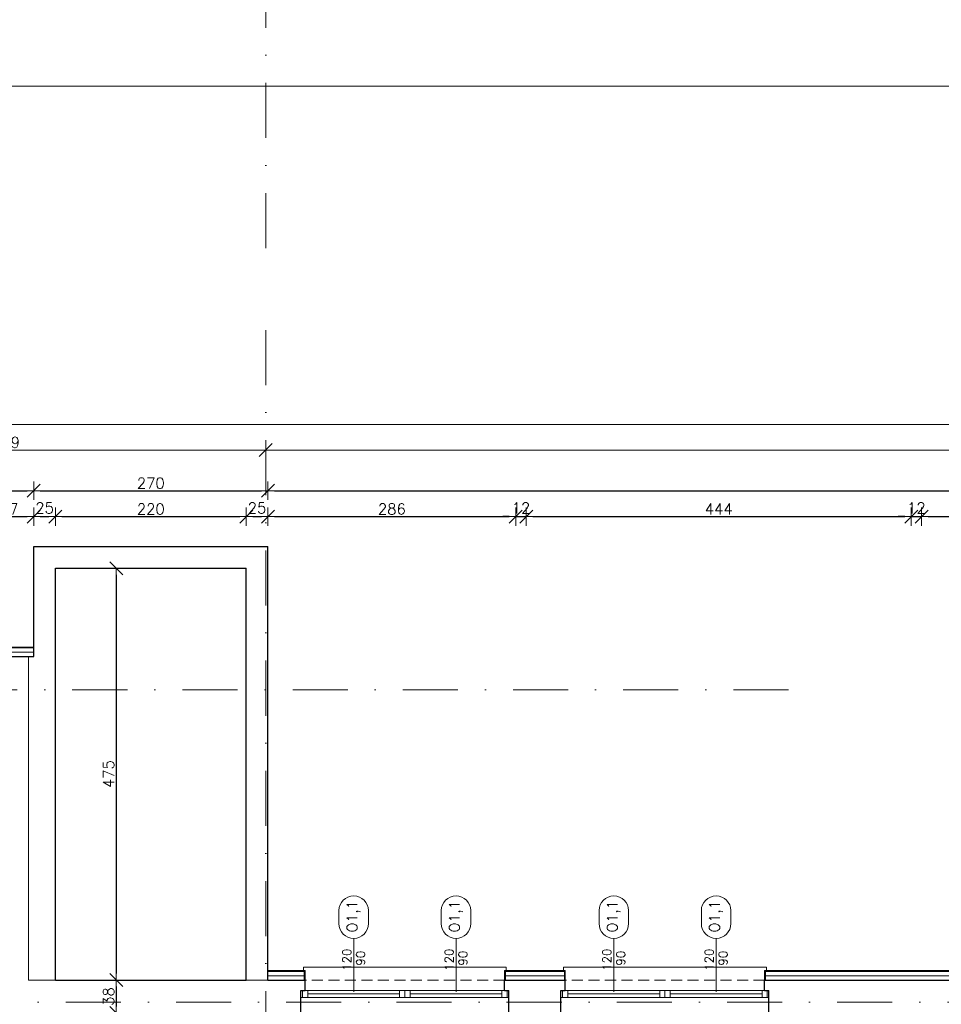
# Model space of a CAD drawing. Header units: millimetres. Extents: x 23192 to 177760, y -399809 to -79279.
# Tile 170 of 256: x 52907 to 53970, y -194342 to -193206. Entities that reach past the tile are written whole.
import ezdxf
from ezdxf.enums import TextEntityAlignment as Align

# ---------------------------------------------------------------- set-up
doc = ezdxf.new("R2010")
doc.units = ezdxf.units.MM
doc.linetypes.add('DASHDOT', pattern=[25.4, 12.7, -6.35, 0, -6.35])
doc.linetypes.add('HIDDEN', pattern=[9.525, 6.35, -3.175])
doc.layers.get('0').update_dxf_attribs({"lineweight": 0})
for name, color, linetype, lineweight in [('!! 0_ Istn-okna', 6, 'Continuous', 13), ('!! 0_ Istn-sciany', 3, 'Continuous', 30), ('!! 0_ Istn-widok', 1, 'Continuous', 15), ('!! 0_Istn-cienka', 4, 'Continuous', 9), ('!! 0_Opis_okna', 8, 'Continuous', 15), ('!! 0_Osie', 1, 'DASHDOT', 13), ('!! 1_ tynk zewn  - nowy', 21, 'Continuous', 20), ('!! 2_ remont Ocieplenie', 4, 'ZIGZAG', 5), ('!! wymiary osi', 250, 'Continuous', 9), ('0-osie-liniA', 14, 'DASHDOT', 5)]:
    doc.layers.add(name, color=color, linetype=linetype, lineweight=lineweight)
doc.layers.add('!! 0_ramki', color=66, linetype='Continuous', lineweight=9, plot=False)
doc.styles.add('ARCHETYP', font='romans.shx', dxfattribs={"height": 15})
doc.styles.add('TXT', font='simplex.shx')
doc.linetypes.add('ZIGZAG', pattern='A,0.00254,-5.08,[131,ltypeshp.shx,S=5.08,R=0,X=-5.08,Y=0],-10.16,[131,ltypeshp.shx,S=5.08,R=180,X=5.08,Y=0],-5.08', length=20.32254)
doc.dimstyles.new('DIM50', dxfattribs={"dimscale": 5, "dimtxt": 2.5, "dimasz": 1.5, "dimexe": 0, "dimexo": 0, "dimgap": 0.5, "dimtad": 1, "dimdec": 4, "dimrnd": 0.5, "dimdsep": 46, "dimtxsty": 'TXT', "dimblk1": 'TICK1', "dimblk2": 'TICK1', "dimsah": 1, "dimcen": 0, "dimse1": 1, "dimse2": 1, "dimclrd": 1, "dimclre": 7, "dimclrt": 9, "dimadec": 0, "dimazin": 0, "dimtfac": 1, "dimtdec": 4, "dimtmove": 2, "dimatfit": 3, "dimldrblk": 'TICK1', "dimfxl": 1, "dimtolj": 1, "dimarcsym": 0})

# ---------------------------------------------------------------- blocks, each defined once
blk = doc.blocks.new('TICK1')
at = {"color": 2}
blk.add_line((-1, -1), (1, 1), dxfattribs=at)
at = {"color": 0}
for p, q in [((0, 0), (-1, 0)), ((0, -1.4), (0, 1.4))]:
    blk.add_line(p, q, dxfattribs=at)
blk = doc.blocks.new('*D3755')
at = {"layer": '!! wymiary osi', "color": 1, "lineweight": -2, "transparency": 16777216}
blk.add_line((48925.2, -193735.9), (54984.2, -193735.9), dxfattribs=at)
at = {"layer": 'DEFPOINTS', "color": 0, "transparency": 16777216}
for p in [(48917.7, -193635.5), (54991.7, -193635.5), (54991.7, -193735.9)]:
    blk.add_point(p, dxfattribs=at)
at = {"layer": '!! wymiary osi', "color": 1, "lineweight": -2, "transparency": 16777216, "xscale": 7.5, "yscale": 7.5, "zscale": 7.5, "rotation": 180}
blk.add_blockref('TICK1', (48917.7, -193735.9), dxfattribs=at)
at = {"layer": '!! wymiary osi', "color": 1, "lineweight": -2, "transparency": 16777216, "xscale": 7.5, "yscale": 7.5, "zscale": 7.5}
blk.add_blockref('TICK1', (54991.7, -193735.9), dxfattribs=at)
at = {"layer": '!! wymiary osi', "color": 9, "transparency": 16777216, "insert": (51954.7, -193727.1), "char_height": 12.5, "attachment_point": 5, "style": 'TXT'}
blk.add_mtext('\\A1;6074', dxfattribs=at)
blk = doc.blocks.new('*D3760')
at = {"layer": '!! wymiary osi', "color": 1, "lineweight": -2, "transparency": 16777216}
blk.add_line((52599.7, -193765.3), (53183.7, -193765.3), dxfattribs=at)
at = {"layer": 'DEFPOINTS', "color": 0, "transparency": 16777216}
for p in [(52592.2, -193765.3), (53191.2, -193765.3), (53191.2, -193765.3)]:
    blk.add_point(p, dxfattribs=at)
at = {"layer": '!! wymiary osi', "color": 1, "lineweight": -2, "transparency": 16777216, "xscale": 7.5, "yscale": 7.5, "zscale": 7.5, "rotation": 180}
blk.add_blockref('TICK1', (52592.2, -193765.3), dxfattribs=at)
at = {"layer": '!! wymiary osi', "color": 1, "lineweight": -2, "transparency": 16777216, "xscale": 7.5, "yscale": 7.5, "zscale": 7.5}
blk.add_blockref('TICK1', (53191.2, -193765.3), dxfattribs=at)
at = {"layer": '!! wymiary osi', "color": 9, "transparency": 16777216, "insert": (52891.7, -193756.5), "char_height": 12.5, "attachment_point": 5, "style": 'TXT'}
blk.add_mtext('\\A1;599', dxfattribs=at)
blk = doc.blocks.new('*D3761')
at = {"layer": '!! wymiary osi', "color": 1, "lineweight": -2, "transparency": 16777216}
blk.add_line((53198.7, -193765.3), (54984.2, -193765.3), dxfattribs=at)
at = {"layer": 'DEFPOINTS', "color": 0, "transparency": 16777216}
for p in [(53191.2, -193765.3), (54991.7, -193765.3), (54991.7, -193765.3)]:
    blk.add_point(p, dxfattribs=at)
at = {"layer": '!! wymiary osi', "color": 1, "lineweight": -2, "transparency": 16777216, "xscale": 7.5, "yscale": 7.5, "zscale": 7.5, "rotation": 180}
blk.add_blockref('TICK1', (53191.2, -193765.3), dxfattribs=at)
at = {"layer": '!! wymiary osi', "color": 1, "lineweight": -2, "transparency": 16777216, "xscale": 7.5, "yscale": 7.5, "zscale": 7.5}
blk.add_blockref('TICK1', (54991.7, -193765.3), dxfattribs=at)
at = {"layer": '!! wymiary osi', "color": 9, "transparency": 16777216, "insert": (54091.5, -193756.5), "char_height": 12.5, "attachment_point": 5, "style": 'TXT'}
blk.add_mtext('\\A1;1800.5', dxfattribs=at)
blk = doc.blocks.new('BLOK OSIE A-B PN')
at = {"layer": '0-osie-liniA', "ltscale": 5}
blk.add_lwpolyline([(53191.2, -182063), (53191.2, -184306.7)], dxfattribs=at)
blk = doc.blocks.new('1_ok-opis')
blk.add_line((0, 111.6), (0, 50))
for points in [[(-17, 128.6), (-17, 143.6)], [(17, 128.6), (17, 143.6)]]:
    blk.add_lwpolyline(points)
for centre, start, end in [((0, 143.6), 0, 180), ((0, 128.6), 180, 0)]:
    blk.add_arc(centre, 17, start, end)
at = {"style": 'ARCHETYP'}
for tag, height, rotation, p in [('NR', 12, 90, (0, 136.9)), ('NR', 12, 270, (0, 136.9)), ('SZEROKOŚĆ', 10, 90, (-8, 78.3)), ('WYSOKOŚĆ', 10, 270, (-8, 78.3)), ('WYSOKOŚĆ', 10, 90, (8, 78.3)), ('SZEROKOŚĆ', 10, 270, (8, 78.3))]:
    blk.add_attdef(tag, text='', height=height, rotation=rotation, dxfattribs=at).set_placement(p, align=Align.MIDDLE)
blk = doc.blocks.new('*D2241')
at = {"layer": '!! wymiary osi', "color": 1, "lineweight": -2, "transparency": 16777216}
blk.add_line((51662.2, -193749.3), (52916.2, -193749.3), dxfattribs=at)
at = {"layer": 'DEFPOINTS', "color": 0, "transparency": 16777216}
for p in [(52923.7, -193749.3), (51654.7, -193904.6), (52923.7, -193904.6)]:
    blk.add_point(p, dxfattribs=at)
at = {"layer": '!! wymiary osi', "color": 1, "lineweight": -2, "transparency": 16777216, "xscale": 7.5, "yscale": 7.5, "zscale": 7.5, "rotation": 180}
blk.add_blockref('TICK1', (51654.7, -193749.3), dxfattribs=at)
at = {"layer": '!! wymiary osi', "color": 1, "lineweight": -2, "transparency": 16777216, "xscale": 7.5, "yscale": 7.5, "zscale": 7.5}
blk.add_blockref('TICK1', (52923.7, -193749.3), dxfattribs=at)
at = {"layer": '!! wymiary osi', "color": 9, "transparency": 16777216, "insert": (52289.2, -193740.6), "char_height": 12.5, "attachment_point": 5, "style": 'TXT'}
blk.add_mtext('\\A1;1269', dxfattribs=at)
blk = doc.blocks.new('*D2242')
at = {"layer": '!! wymiary osi', "color": 1, "lineweight": -2, "transparency": 16777216}
blk.add_line((52931.2, -193749.3), (53186.2, -193749.3), dxfattribs=at)
at = {"layer": 'DEFPOINTS', "color": 0, "transparency": 16777216}
for p in [(53193.7, -193749.3), (52923.7, -193904.6), (53193.7, -193904.6)]:
    blk.add_point(p, dxfattribs=at)
at = {"layer": '!! wymiary osi', "color": 1, "lineweight": -2, "transparency": 16777216, "xscale": 7.5, "yscale": 7.5, "zscale": 7.5, "rotation": 180}
blk.add_blockref('TICK1', (52923.7, -193749.3), dxfattribs=at)
at = {"layer": '!! wymiary osi', "color": 1, "lineweight": -2, "transparency": 16777216, "xscale": 7.5, "yscale": 7.5, "zscale": 7.5}
blk.add_blockref('TICK1', (53193.7, -193749.3), dxfattribs=at)
at = {"layer": '!! wymiary osi', "color": 9, "transparency": 16777216, "insert": (53058.7, -193740.6), "char_height": 12.5, "attachment_point": 5, "style": 'TXT'}
blk.add_mtext('\\A1;270', dxfattribs=at)
blk = doc.blocks.new('*D2243')
at = {"layer": '!! wymiary osi', "color": 1, "lineweight": -2, "transparency": 16777216}
blk.add_line((53201.2, -193749.3), (55021.2, -193749.3), dxfattribs=at)
at = {"layer": 'DEFPOINTS', "color": 0, "transparency": 16777216}
for p in [(55028.7, -193749.3), (53193.7, -193904.6), (55028.7, -194277.6)]:
    blk.add_point(p, dxfattribs=at)
at = {"layer": '!! wymiary osi', "color": 1, "lineweight": -2, "transparency": 16777216, "xscale": 7.5, "yscale": 7.5, "zscale": 7.5, "rotation": 180}
blk.add_blockref('TICK1', (53193.7, -193749.3), dxfattribs=at)
at = {"layer": '!! wymiary osi', "color": 1, "lineweight": -2, "transparency": 16777216, "xscale": 7.5, "yscale": 7.5, "zscale": 7.5}
blk.add_blockref('TICK1', (55028.7, -193749.3), dxfattribs=at)
at = {"layer": '!! wymiary osi', "color": 9, "transparency": 16777216, "insert": (54111.2, -193740.6), "char_height": 12.5, "attachment_point": 5, "style": 'TXT'}
blk.add_mtext('\\A1;1835', dxfattribs=at)
blk = doc.blocks.new('*D2263')
at = {"layer": '!! wymiary osi', "color": 1, "lineweight": -2, "transparency": 16777216}
blk.add_line((52931.2, -193779.1), (52941.2, -193779.1), dxfattribs=at)
at = {"layer": 'DEFPOINTS', "color": 0, "transparency": 16777216}
for p in [(52948.7, -193779.1), (52923.7, -193915.6), (52948.7, -193966.6)]:
    blk.add_point(p, dxfattribs=at)
at = {"layer": '!! wymiary osi', "color": 1, "lineweight": -2, "transparency": 16777216, "xscale": 7.5, "yscale": 7.5, "zscale": 7.5, "rotation": 180}
blk.add_blockref('TICK1', (52923.7, -193779.1), dxfattribs=at)
at = {"layer": '!! wymiary osi', "color": 1, "lineweight": -2, "transparency": 16777216, "xscale": 7.5, "yscale": 7.5, "zscale": 7.5}
blk.add_blockref('TICK1', (52948.7, -193779.1), dxfattribs=at)
at = {"layer": '!! wymiary osi', "color": 9, "transparency": 16777216, "insert": (52936.2, -193769.1), "char_height": 12.5, "attachment_point": 5, "style": 'TXT'}
blk.add_mtext('\\A1;25', dxfattribs=at)
blk = doc.blocks.new('*D2264')
at = {"layer": '!! wymiary osi', "color": 1, "lineweight": -2, "transparency": 16777216}
blk.add_line((52956.2, -193779.1), (53161.2, -193779.1), dxfattribs=at)
at = {"layer": 'DEFPOINTS', "color": 0, "transparency": 16777216}
for p in [(53168.7, -193779.1), (53168.7, -193813.6), (52948.7, -193966.6)]:
    blk.add_point(p, dxfattribs=at)
at = {"layer": '!! wymiary osi', "color": 1, "lineweight": -2, "transparency": 16777216, "xscale": 7.5, "yscale": 7.5, "zscale": 7.5, "rotation": 180}
blk.add_blockref('TICK1', (52948.7, -193779.1), dxfattribs=at)
at = {"layer": '!! wymiary osi', "color": 1, "lineweight": -2, "transparency": 16777216, "xscale": 7.5, "yscale": 7.5, "zscale": 7.5}
blk.add_blockref('TICK1', (53168.7, -193779.1), dxfattribs=at)
at = {"layer": '!! wymiary osi', "color": 9, "transparency": 16777216, "insert": (53058.7, -193770.4), "char_height": 12.5, "attachment_point": 5, "style": 'TXT'}
blk.add_mtext('\\A1;220', dxfattribs=at)
blk = doc.blocks.new('*D2265')
at = {"layer": '!! wymiary osi', "color": 1, "lineweight": -2, "transparency": 16777216}
blk.add_line((53176.2, -193779.1), (53186.2, -193779.1), dxfattribs=at)
at = {"layer": 'DEFPOINTS', "color": 0, "transparency": 16777216}
for p in [(53193.7, -193779.1), (53168.7, -193813.6), (53193.7, -194288.6)]:
    blk.add_point(p, dxfattribs=at)
at = {"layer": '!! wymiary osi', "color": 1, "lineweight": -2, "transparency": 16777216, "xscale": 7.5, "yscale": 7.5, "zscale": 7.5, "rotation": 180}
blk.add_blockref('TICK1', (53168.7, -193779.1), dxfattribs=at)
at = {"layer": '!! wymiary osi', "color": 1, "lineweight": -2, "transparency": 16777216, "xscale": 7.5, "yscale": 7.5, "zscale": 7.5}
blk.add_blockref('TICK1', (53193.7, -193779.1), dxfattribs=at)
at = {"layer": '!! wymiary osi', "color": 9, "transparency": 16777216, "insert": (53181.2, -193769.1), "char_height": 12.5, "attachment_point": 5, "style": 'TXT'}
blk.add_mtext('\\A1;25', dxfattribs=at)
blk = doc.blocks.new('*D2266')
at = {"layer": '!! wymiary osi', "color": 1, "lineweight": -2, "transparency": 16777216}
blk.add_line((53201.2, -193779.1), (53472.2, -193779.1), dxfattribs=at)
at = {"layer": 'DEFPOINTS', "color": 0, "transparency": 16777216}
for p in [(53479.7, -193779.1), (53193.7, -194288.6), (53479.7, -194326.6)]:
    blk.add_point(p, dxfattribs=at)
at = {"layer": '!! wymiary osi', "color": 1, "lineweight": -2, "transparency": 16777216, "xscale": 7.5, "yscale": 7.5, "zscale": 7.5, "rotation": 180}
blk.add_blockref('TICK1', (53193.7, -193779.1), dxfattribs=at)
at = {"layer": '!! wymiary osi', "color": 1, "lineweight": -2, "transparency": 16777216, "xscale": 7.5, "yscale": 7.5, "zscale": 7.5}
blk.add_blockref('TICK1', (53479.7, -193779.1), dxfattribs=at)
at = {"layer": '!! wymiary osi', "color": 9, "transparency": 16777216, "insert": (53336.7, -193770.4), "char_height": 12.5, "attachment_point": 5, "style": 'TXT'}
blk.add_mtext('\\A1;286', dxfattribs=at)
blk = doc.blocks.new('*D2267')
at = {"layer": '!! wymiary osi', "color": 1, "lineweight": -2, "transparency": 16777216}
for p, q in [((53472.2, -193779.1), (53464.7, -193779.1)), ((53479.7, -193779.1), (53491.7, -193779.1)), ((53499.2, -193779.1), (53506.7, -193779.1))]:
    blk.add_line(p, q, dxfattribs=at)
at = {"layer": 'DEFPOINTS', "color": 0, "transparency": 16777216}
for p in [(53491.7, -193779.1), (53479.7, -194326.6), (53491.7, -194326.6)]:
    blk.add_point(p, dxfattribs=at)
at = {"layer": '!! wymiary osi', "color": 1, "lineweight": -2, "transparency": 16777216, "xscale": 7.5, "yscale": 7.5, "zscale": 7.5}
blk.add_blockref('TICK1', (53479.7, -193779.1), dxfattribs=at)
at = {"layer": '!! wymiary osi', "color": 1, "lineweight": -2, "transparency": 16777216, "xscale": 7.5, "yscale": 7.5, "zscale": 7.5, "rotation": 180}
blk.add_blockref('TICK1', (53491.7, -193779.1), dxfattribs=at)
at = {"layer": '!! wymiary osi', "color": 9, "transparency": 16777216, "insert": (53485.7, -193769.1), "char_height": 12.5, "attachment_point": 5, "style": 'TXT'}
blk.add_mtext('\\A1;12', dxfattribs=at)
blk = doc.blocks.new('*D2268')
at = {"layer": '!! wymiary osi', "color": 1, "lineweight": -2, "transparency": 16777216}
blk.add_line((53499.2, -193779.1), (53928.2, -193779.1), dxfattribs=at)
at = {"layer": 'DEFPOINTS', "color": 0, "transparency": 16777216}
for p in [(53935.7, -193779.1), (53491.7, -194326.6), (53935.7, -194326.6)]:
    blk.add_point(p, dxfattribs=at)
at = {"layer": '!! wymiary osi', "color": 1, "lineweight": -2, "transparency": 16777216, "xscale": 7.5, "yscale": 7.5, "zscale": 7.5, "rotation": 180}
blk.add_blockref('TICK1', (53491.7, -193779.1), dxfattribs=at)
at = {"layer": '!! wymiary osi', "color": 1, "lineweight": -2, "transparency": 16777216, "xscale": 7.5, "yscale": 7.5, "zscale": 7.5}
blk.add_blockref('TICK1', (53935.7, -193779.1), dxfattribs=at)
at = {"layer": '!! wymiary osi', "color": 9, "transparency": 16777216, "insert": (53713.7, -193770.4), "char_height": 12.5, "attachment_point": 5, "style": 'TXT'}
blk.add_mtext('\\A1;444', dxfattribs=at)
blk = doc.blocks.new('*D2269')
at = {"layer": '!! wymiary osi', "color": 1, "lineweight": -2, "transparency": 16777216}
for p, q in [((53928.2, -193779.1), (53920.7, -193779.1)), ((53935.7, -193779.1), (53947.7, -193779.1)), ((53955.2, -193779.1), (53962.7, -193779.1))]:
    blk.add_line(p, q, dxfattribs=at)
at = {"layer": 'DEFPOINTS', "color": 0, "transparency": 16777216}
for p in [(53947.7, -193779.1), (53935.7, -194326.6), (53947.7, -194326.6)]:
    blk.add_point(p, dxfattribs=at)
at = {"layer": '!! wymiary osi', "color": 1, "lineweight": -2, "transparency": 16777216, "xscale": 7.5, "yscale": 7.5, "zscale": 7.5}
blk.add_blockref('TICK1', (53935.7, -193779.1), dxfattribs=at)
at = {"layer": '!! wymiary osi', "color": 1, "lineweight": -2, "transparency": 16777216, "xscale": 7.5, "yscale": 7.5, "zscale": 7.5, "rotation": 180}
blk.add_blockref('TICK1', (53947.7, -193779.1), dxfattribs=at)
at = {"layer": '!! wymiary osi', "color": 9, "transparency": 16777216, "insert": (53941.7, -193769.1), "char_height": 12.5, "attachment_point": 5, "style": 'TXT'}
blk.add_mtext('\\A1;12', dxfattribs=at)
blk = doc.blocks.new('*D2270')
at = {"layer": '!! wymiary osi', "color": 1, "lineweight": -2, "transparency": 16777216}
blk.add_line((53955.2, -193779.1), (54372.2, -193779.1), dxfattribs=at)
at = {"layer": 'DEFPOINTS', "color": 0, "transparency": 16777216}
for p in [(54379.7, -193779.1), (53947.7, -194326.6), (54379.7, -194326.6)]:
    blk.add_point(p, dxfattribs=at)
at = {"layer": '!! wymiary osi', "color": 1, "lineweight": -2, "transparency": 16777216, "xscale": 7.5, "yscale": 7.5, "zscale": 7.5, "rotation": 180}
blk.add_blockref('TICK1', (53947.7, -193779.1), dxfattribs=at)
at = {"layer": '!! wymiary osi', "color": 1, "lineweight": -2, "transparency": 16777216, "xscale": 7.5, "yscale": 7.5, "zscale": 7.5}
blk.add_blockref('TICK1', (54379.7, -193779.1), dxfattribs=at)
at = {"layer": '!! wymiary osi', "color": 9, "transparency": 16777216, "insert": (54163.7, -193770.4), "char_height": 12.5, "attachment_point": 5, "style": 'TXT'}
blk.add_mtext('\\A1;432', dxfattribs=at)
blk = doc.blocks.new('*D2420')
at = {"layer": '!! wymiary osi', "color": 1, "lineweight": -2, "transparency": 16777216}
blk.add_line((53018.8, -193846.1), (53018.8, -194306.1), dxfattribs=at)
at = {"layer": 'DEFPOINTS', "color": 0, "transparency": 16777216}
for p in [(52948.7, -193838.6), (52948.7, -194313.6), (53018.8, -194313.6)]:
    blk.add_point(p, dxfattribs=at)
at = {"layer": '!! wymiary osi', "color": 1, "lineweight": -2, "transparency": 16777216, "xscale": 7.5, "yscale": 7.5, "zscale": 7.5}
for p, rotation in [((53018.8, -193838.6), 90), ((53018.8, -194313.6), 270)]:
    blk.add_blockref('TICK1', p, dxfattribs=dict(at, rotation=rotation))
at = {"layer": '!! wymiary osi', "color": 9, "transparency": 16777216, "insert": (53010, -194076.1), "char_height": 12.5, "attachment_point": 5, "rotation": 90, "style": 'TXT'}
blk.add_mtext('\\A1;475', dxfattribs=at)
blk = doc.blocks.new('*D2421')
at = {"layer": '!! wymiary osi', "color": 1, "lineweight": -2, "transparency": 16777216}
blk.add_line((53018.8, -194321.1), (53018.8, -194344.1), dxfattribs=at)
at = {"layer": 'DEFPOINTS', "color": 0, "transparency": 16777216}
for p in [(52948.7, -194313.6), (52948.7, -194351.6), (53018.8, -194351.6)]:
    blk.add_point(p, dxfattribs=at)
at = {"layer": '!! wymiary osi', "color": 1, "lineweight": -2, "transparency": 16777216, "xscale": 7.5, "yscale": 7.5, "zscale": 7.5}
for p, rotation in [((53018.8, -194313.6), 90), ((53018.8, -194351.6), 270)]:
    blk.add_blockref('TICK1', p, dxfattribs=dict(at, rotation=rotation))
at = {"layer": '!! wymiary osi', "color": 9, "transparency": 16777216, "insert": (53010, -194332.6), "char_height": 12.5, "attachment_point": 5, "rotation": 90, "style": 'TXT'}
blk.add_mtext('\\A1;38', dxfattribs=at)
blk = doc.blocks.new('*D2624')
at = {"layer": '!! wymiary osi', "color": 1, "lineweight": -2, "transparency": 16777216}
blk.add_line((52874.2, -193779.1), (52916.2, -193779.1), dxfattribs=at)
at = {"layer": 'DEFPOINTS', "color": 0, "transparency": 16777216}
for p in [(52923.7, -193779.1), (52923.7, -193915.6), (52866.7, -193966.6)]:
    blk.add_point(p, dxfattribs=at)
at = {"layer": '!! wymiary osi', "color": 1, "lineweight": -2, "transparency": 16777216, "xscale": 7.5, "yscale": 7.5, "zscale": 7.5, "rotation": 180}
blk.add_blockref('TICK1', (52866.7, -193779.1), dxfattribs=at)
at = {"layer": '!! wymiary osi', "color": 1, "lineweight": -2, "transparency": 16777216, "xscale": 7.5, "yscale": 7.5, "zscale": 7.5}
blk.add_blockref('TICK1', (52923.7, -193779.1), dxfattribs=at)
at = {"layer": '!! wymiary osi', "color": 9, "transparency": 16777216, "insert": (52895.2, -193770.4), "char_height": 12.5, "attachment_point": 5, "style": 'TXT'}
blk.add_mtext('\\A1;57', dxfattribs=at)
blk = doc.blocks.new('BLOK OSI')
at = {"layer": '0-osie-liniA', "ltscale": 5}
for points in [[(53191.21142, -193626.89479), (53191.21142, -199860.81919)], [(51570.03302, -194041.7797), (53810.60983, -194041.7797)], [(48639.33021, -194402.0883), (55424.2848, -194402.0883)]]:
    blk.add_lwpolyline(points, dxfattribs=at)
at = {"layer": '!! wymiary osi'}
dim = blk.add_aligned_dim(p1=(48917.71142, -193635.47368), p2=(54991.71142, -193635.47368), distance=-100.4179, dimstyle='DIM50', dxfattribs=at)
dim.commit()
dim.dimension.update_dxf_attribs({"geometry": '*D3755', "text_midpoint": (51954.71142, -193727.14158)})
for base, p1, p2, picture, middle in [((53191.21142, -193765.29711), (52592.21142, -193765.29711), (53191.21142, -193765.29711), '*D3760', (52891.71142, -193756.54711)), ((54991.71142, -193765.29711), (53191.21142, -193765.29711), (54991.71142, -193765.29711), '*D3761', (54091.46142, -193756.54711))]:
    dim = blk.add_linear_dim(base=base, p1=p1, p2=p2, dimstyle='DIM50', dxfattribs=at)
    dim.commit()
    dim.dimension.update_dxf_attribs({"geometry": picture, "text_midpoint": middle})

msp = doc.modelspace()

# ---------------------------------------------------------------- linework, layer by layer
at = {"layer": '!! 0_ Istn-okna'}
for points in [[(53231.71142, -194325.5883), (53471.71142, -194325.5883)], [(53231.71142, -194333.5883), (53471.71142, -194333.5883)], [(53239.71142, -194329.5883), (53345.71142, -194329.5883)], [(53357.71142, -194329.5883), (53463.71142, -194329.5883)], [(53531.71142, -194325.5883), (53771.71142, -194325.5883)], [(53531.71142, -194333.5883), (53771.71142, -194333.5883)], [(53539.71142, -194329.5883), (53645.71142, -194329.5883)], [(53657.71142, -194329.5883), (53763.71142, -194329.5883)]]:
    msp.add_lwpolyline(points, dxfattribs=at)
for points in [[(53233.71142, -194325.5883), (53239.71142, -194325.5883), (53239.71142, -194333.5883), (53233.71142, -194333.5883)], [(53345.71142, -194325.5883), (53351.71142, -194325.5883), (53351.71142, -194333.5883), (53345.71142, -194333.5883)], [(53351.71142, -194325.5883), (53357.71142, -194325.5883), (53357.71142, -194333.5883), (53351.71142, -194333.5883)], [(53463.71142, -194325.5883), (53469.71142, -194325.5883), (53469.71142, -194333.5883), (53463.71142, -194333.5883)], [(53533.71142, -194325.5883), (53539.71142, -194325.5883), (53539.71142, -194333.5883), (53533.71142, -194333.5883)], [(53645.71142, -194325.5883), (53651.71142, -194325.5883), (53651.71142, -194333.5883), (53645.71142, -194333.5883)], [(53651.71142, -194325.5883), (53657.71142, -194325.5883), (53657.71142, -194333.5883), (53651.71142, -194333.5883)], [(53763.71142, -194325.5883), (53769.71142, -194325.5883), (53769.71142, -194333.5883), (53763.71142, -194333.5883)]]:
    msp.add_lwpolyline(points, close=True, dxfattribs=at)
at = {"layer": '!! 0_ Istn-sciany'}
for points in [[(52923.71142, -193813.5883), (53193.71142, -193813.5883)], [(52923.71142, -193940.5883), (52923.71142, -193813.5883)], [(53193.71142, -194313.5883), (53193.71142, -193813.5883)], [(52948.71142, -193838.5883), (53168.71142, -193838.5883)], [(52948.71142, -194313.5883), (52948.71142, -193838.5883)], [(53168.71142, -194313.5883), (53168.71142, -193838.5883)], [(52856.71142, -193940.5883), (52923.71142, -193940.5883)], [(52948.71142, -194313.5883), (53168.71142, -194313.5883)], [(53193.71142, -194313.5883), (53236.71142, -194313.5883)], [(53236.71142, -194325.5883), (53236.71142, -194313.5883)], [(53466.71142, -194313.5883), (53536.71142, -194313.5883)], [(53466.71142, -194325.5883), (53466.71142, -194313.5883)], [(53536.71142, -194325.5883), (53536.71142, -194313.5883)], [(53766.71142, -194313.5883), (54136.71142, -194313.5883)], [(53766.71142, -194325.5883), (53766.71142, -194313.5883)], [(53231.71142, -194325.5883), (53236.71142, -194325.5883)], [(53231.71142, -194351.5883), (53231.71142, -194325.5883)], [(53466.71142, -194325.5883), (53471.71142, -194325.5883)], [(53471.71142, -194351.5883), (53471.71142, -194325.5883)], [(53531.71142, -194325.5883), (53536.71142, -194325.5883)], [(53531.71142, -194351.5883), (53531.71142, -194325.5883)], [(53766.71142, -194325.5883), (53771.71142, -194325.5883)], [(53771.71142, -194351.5883), (53771.71142, -194325.5883)]]:
    msp.add_lwpolyline(points, dxfattribs=at)
at = {"layer": '!! 0_ Istn-widok'}
for points in [[(52917.71142, -193940.5883), (52917.71142, -194313.5883)], [(52917.71142, -193940.5883), (52923.71142, -193940.5883)], [(53468.71142, -194298.5883), (53234.71142, -194298.5883)], [(53234.71142, -194303.5883), (53234.71142, -194298.5883)], [(53468.71142, -194303.5883), (53468.71142, -194298.5883)], [(53768.71142, -194298.5883), (53534.71142, -194298.5883)], [(53534.71142, -194303.5883), (53534.71142, -194298.5883)], [(53768.71142, -194303.5883), (53768.71142, -194298.5883)], [(52917.71142, -194313.5883), (52923.71142, -194313.5883)], [(52923.71142, -194313.5883), (52948.71142, -194313.5883)], [(53168.71142, -194313.5883), (53193.71142, -194313.5883)]]:
    msp.add_lwpolyline(points, dxfattribs=at)
at = {"layer": '!! 0_Istn-cienka', "linetype": 'HIDDEN', "ltscale": 2}
for points in [[(53466.71142, -194313.5883), (53236.71142, -194313.5883)], [(53766.71142, -194313.5883), (53536.71142, -194313.5883)]]:
    msp.add_lwpolyline(points, dxfattribs=at)
at = {"layer": '!! 0_ramki'}
msp.add_lwpolyline([(52465.42916, -193282.57641), (56665.42916, -193282.57641), (56665.42916, -196252.57641), (52465.42916, -196252.57641)], close=True, dxfattribs=at)
at = {"layer": '!! 1_ tynk zewn  - nowy'}
for points in [[(52923.71142, -193929.5883), (52855.71142, -193929.5883)], [(52923.71142, -193930.5883), (52855.71142, -193930.5883)], [(53236.71142, -194302.5883), (53193.71142, -194302.5883)], [(53236.71142, -194303.5883), (53193.71142, -194303.5883)], [(53235.71142, -194313.5883), (53235.71142, -194302.5883)], [(53236.71142, -194313.5883), (53236.71142, -194302.5883)], [(53466.71142, -194313.5883), (53466.71142, -194302.5883)], [(53536.71142, -194302.5883), (53466.71142, -194302.5883)], [(53536.71142, -194303.5883), (53466.71142, -194303.5883)], [(53467.71142, -194313.5883), (53467.71142, -194302.5883)], [(53535.71142, -194313.5883), (53535.71142, -194302.5883)], [(53536.71142, -194313.5883), (53536.71142, -194302.5883)], [(53766.71142, -194313.5883), (53766.71142, -194302.5883)], [(54136.71142, -194302.5883), (53766.71142, -194302.5883)], [(54136.71142, -194303.5883), (53766.71142, -194303.5883)], [(53767.71142, -194313.5883), (53767.71142, -194302.5883)]]:
    msp.add_lwpolyline(points, dxfattribs=at)
at = {"layer": '!! 2_ remont Ocieplenie', "linetype": 'ZIGZAG', "ltscale": 0.75}
for points in [[(52923.71142, -193935.5883), (52856.71142, -193935.5883)], [(53236.71142, -194308.5883), (53193.71142, -194308.5883)], [(53536.71142, -194308.5883), (53466.71142, -194308.5883)], [(54136.71142, -194308.5883), (53766.71142, -194308.5883)]]:
    msp.add_lwpolyline(points, dxfattribs=at)

# ---------------------------------------------------------------- block references
at = {"layer": '!! 0_Opis_okna'}
ref = msp.add_blockref('1_ok-opis', (53292.71142, -194377.11446), dxfattribs=at)
ref.add_attrib('WYSOKOŚĆ', '90', dxfattribs={"layer": '0', "height": 10, "rotation": 90, "style": 'ARCHETYP'}).set_placement((53300.71142, -194288.39405), align=Align.MIDDLE)
ref.add_attrib('SZEROKOŚĆ', '120', dxfattribs={"layer": '0', "height": 10, "rotation": 90, "style": 'ARCHETYP'}).set_placement((53284.71142, -194290.16751), align=Align.MIDDLE)
ref.add_attrib('NR', 'O1,1', dxfattribs={"layer": '0', "height": 12, "rotation": 90, "style": 'ARCHETYP'}).set_placement((53292.71142, -194240.21302), align=Align.MIDDLE)
ref = msp.add_blockref('1_ok-opis', (53410.71142, -194377.11446), dxfattribs=at)
ref.add_attrib('WYSOKOŚĆ', '90', dxfattribs={"layer": '0', "height": 10, "rotation": 90, "style": 'ARCHETYP'}).set_placement((53418.71142, -194288.39405), align=Align.MIDDLE)
ref.add_attrib('SZEROKOŚĆ', '120', dxfattribs={"layer": '0', "height": 10, "rotation": 90, "style": 'ARCHETYP'}).set_placement((53402.71142, -194290.16751), align=Align.MIDDLE)
ref.add_attrib('NR', 'O1,1', dxfattribs={"layer": '0', "height": 12, "rotation": 90, "style": 'ARCHETYP'}).set_placement((53410.71142, -194240.21302), align=Align.MIDDLE)
ref = msp.add_blockref('1_ok-opis', (53592.71142, -194377.11446), dxfattribs=at)
ref.add_attrib('WYSOKOŚĆ', '90', dxfattribs={"layer": '0', "height": 10, "rotation": 90, "style": 'ARCHETYP'}).set_placement((53600.71142, -194288.39405), align=Align.MIDDLE)
ref.add_attrib('SZEROKOŚĆ', '120', dxfattribs={"layer": '0', "height": 10, "rotation": 90, "style": 'ARCHETYP'}).set_placement((53584.71142, -194290.16751), align=Align.MIDDLE)
ref.add_attrib('NR', 'O1,1', dxfattribs={"layer": '0', "height": 12, "rotation": 90, "style": 'ARCHETYP'}).set_placement((53592.71142, -194240.21302), align=Align.MIDDLE)
ref = msp.add_blockref('1_ok-opis', (53710.71142, -194377.11446), dxfattribs=at)
ref.add_attrib('WYSOKOŚĆ', '90', dxfattribs={"layer": '0', "height": 10, "rotation": 90, "style": 'ARCHETYP'}).set_placement((53718.71142, -194288.39405), align=Align.MIDDLE)
ref.add_attrib('SZEROKOŚĆ', '120', dxfattribs={"layer": '0', "height": 10, "rotation": 90, "style": 'ARCHETYP'}).set_placement((53702.71142, -194290.16751), align=Align.MIDDLE)
ref.add_attrib('NR', 'O1,1', dxfattribs={"layer": '0', "height": 12, "rotation": 90, "style": 'ARCHETYP'}).set_placement((53710.71142, -194240.21302), align=Align.MIDDLE)
at = {"layer": '!! 0_Osie'}
msp.add_blockref('BLOK OSIE A-B PN', (0, -9182.23287), dxfattribs=at)
at = {"layer": '!! wymiary osi'}
msp.add_blockref('BLOK OSI', (0, 63), dxfattribs=at)

# ---------------------------------------------------------------- dimensions: what is measured, and where the dimension line sits
for base, p1, p2, picture, middle in [((52923.71142, -193749.32362), (51654.71142, -193904.5883), (52923.71142, -193904.5883), '*D2241', (52289.21142, -193740.57362)), ((53193.71142, -193749.32362), (52923.71142, -193904.5883), (53193.71142, -193904.5883), '*D2242', (53058.71142, -193740.57362)), ((55028.71142, -193749.32362), (53193.71142, -193904.5883), (55028.71142, -194277.5883), '*D2243', (54111.21142, -193740.57362)), ((52923.71142, -193779.12584), (52866.71142, -193966.5883), (52923.71142, -193915.5883), '*D2624', (52895.21142, -193770.37584)), ((52948.71142, -193779.12584), (52923.71142, -193915.5883), (52948.71142, -193966.5883), '*D2263', (52936.21142, -193769.12584)), ((53168.71142, -193779.12584), (52948.71142, -193966.5883), (53168.71142, -193813.5883), '*D2264', (53058.71142, -193770.37584)), ((53193.71142, -193779.12584), (53168.71142, -193813.5883), (53193.71142, -194288.5883), '*D2265', (53181.21142, -193769.12584)), ((53479.71142, -193779.12584), (53193.71142, -194288.5883), (53479.71142, -194326.5883), '*D2266', (53336.71142, -193770.37584)), ((53491.71142, -193779.12584), (53479.71142, -194326.5883), (53491.71142, -194326.5883), '*D2267', (53485.71142, -193769.12584)), ((53935.71142, -193779.12584), (53491.71142, -194326.5883), (53935.71142, -194326.5883), '*D2268', (53713.71142, -193770.37584)), ((53947.71142, -193779.12584), (53935.71142, -194326.5883), (53947.71142, -194326.5883), '*D2269', (53941.71142, -193769.12584)), ((54379.71142, -193779.12584), (53947.71142, -194326.5883), (54379.71142, -194326.5883), '*D2270', (54163.71142, -193770.37584))]:
    dim = msp.add_linear_dim(base=base, p1=p1, p2=p2, dimstyle='DIM50', dxfattribs=at)
    dim.commit()
    dim.dimension.update_dxf_attribs({"geometry": picture, "text_midpoint": middle})
for base, p1, p2, picture, middle in [((53018.78015, -194313.5883), (52948.71142, -193838.5883), (52948.71142, -194313.5883), '*D2420', (53010.03015, -194076.0883)), ((53018.78015, -194351.5883), (52948.71142, -194313.5883), (52948.71142, -194351.5883), '*D2421', (53010.03015, -194332.5883))]:
    dim = msp.add_linear_dim(base=base, p1=p1, p2=p2, angle=90, dimstyle='DIM50', dxfattribs=at)
    dim.commit()
    dim.dimension.update_dxf_attribs({"geometry": picture, "text_midpoint": middle})

doc.saveas('drawing.dxf')
